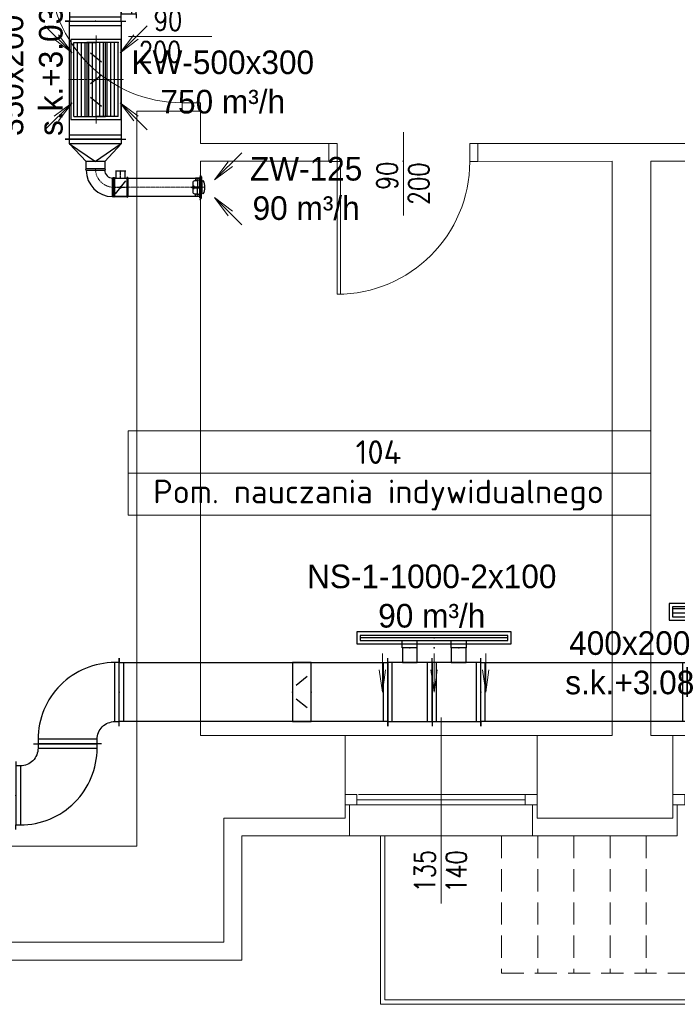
# Model space of a CAD drawing. Header units: millimetres. Extents: x 12823 to 36134, y -75536 to -5600.
# Tile 2 of 26: x 28527 to 28972, y -75419 to -74752. Entities that reach past the tile are written whole.
import ezdxf
from ezdxf.enums import TextEntityAlignment as Align

# ---------------------------------------------------------------- set-up
doc = ezdxf.new("R2010")
doc.units = ezdxf.units.MM
doc.linetypes.add('CENTER', pattern=[0.55, 0.37, -0.06, 0.06, -0.06])
doc.linetypes.add('HIDDEN', pattern=[0.375, 0.25, -0.125])
doc.layers.get('0').update_dxf_attribs({"lineweight": 0})
for name, color, linetype, lineweight in [('TK-podklad', 252, 'Continuous', 13), ('TK-V-pomieszczenia', 7, 'Continuous', 15), ('TK_OPIS WENT NAWIEW', 7, 'Continuous', 13), ('TK_OPIS WENT WYWIEW', 7, 'Continuous', 13), ('TK_W3_OPIS', 30, 'Continuous', 18), ('WEN_N1-_ZLICZAC', 140, 'Continuous', 30), ('WEN_W1-_OSIE', 2, 'CENTER', 5), ('WEN_W1-_ZLICZAC', 30, 'Continuous', 30)]:
    doc.layers.add(name, color=color, linetype=linetype, lineweight=lineweight)
for name, color, linetype in [('WEN_CZ-_ATRYBUT', 6, 'Continuous'), ('WEN_CZ-_OSIE', 2, 'CENTER'), ('WEN_N1-_ATRYBUT', 6, 'Continuous'), ('WEN_N1-_OSIE', 2, 'CENTER'), ('WEN_W1-_ATRYBUT', 6, 'Continuous')]:
    doc.layers.add(name, color=color, linetype=linetype)
doc.styles.add('!S', font='isocpeur.ttf')
doc.styles.add('POWIETRZE', font='txt', dxfattribs={"height": 10})
doc.styles.add('SIMPLEX', font='simplex.shx')
doc.styles.add('STYL_WENTYLE', font='arial.ttf', dxfattribs={"width": 0.8})

# ---------------------------------------------------------------- blocks, each defined once
blk = doc.blocks.new('NSAL21800AASR-2-200P_14')
at = {"ltscale": 22}
h = blk.add_hatch(dxfattribs=at)
h.set_pattern_fill('USER', color=256, scale=30, style=0, pattern_type=0)
h.set_pattern_definition([(0, (0, -84), (0, 30), [])])
h.paths.add_polyline_path([(-900, -118), (900, -118), (900, -50), (-900, -50)])
for points in [[(-400, -50), (-400, 0), (-200, 0), (-200, -50)], [(200, -50), (200, 0), (400, 0), (400, -50)]]:
    blk.add_lwpolyline(points, dxfattribs=at)
for points in [[(-923, -141), (923, -141), (923, -27), (-923, -27)], [(-900, -118), (900, -118), (900, -50), (-900, -50)], [(-900, -118), (900, -118), (900, -50), (-900, -50)]]:
    blk.add_lwpolyline(points, close=True, dxfattribs=at)
for p in [(0, 0), (0, -84)]:
    blk.add_point(p, dxfattribs=at)
at = {"layer": 'WEN_N1-_ATRYBUT', "ltscale": 22, "style": 'STYL_WENTYLE', "width": 0.8, "flags": 8}
blk.add_attdef('WENTYLE', text='', height=200, dxfattribs=at).set_placement((0, -84), align=Align.BOTTOM_LEFT)
blk = doc.blocks.new('NSAL11000AASR-2-100P_14')
at = {"ltscale": 22}
h = blk.add_hatch(dxfattribs=at)
h.set_pattern_fill('USER', color=256, scale=30, style=0, pattern_type=0)
h.set_pattern_definition([(0, (0, -67), (0, 30), [])])
h.paths.add_polyline_path([(-500, -84), (500, -84), (500, -50), (-500, -50)])
for points in [[(-216.7, -50), (-216.7, 0), (-116.7, 0), (-116.7, -50)], [(116.7, -50), (116.7, 0), (216.7, 0), (216.7, -50)]]:
    blk.add_lwpolyline(points, dxfattribs=at)
for points in [[(-523, -107), (523, -107), (523, -27), (-523, -27)], [(-500, -84), (500, -84), (500, -50), (-500, -50)], [(-500, -84), (500, -84), (500, -50), (-500, -50)]]:
    blk.add_lwpolyline(points, close=True, dxfattribs=at)
for p in [(0, 0), (0, -67)]:
    blk.add_point(p, dxfattribs=at)
at = {"layer": 'WEN_N1-_ATRYBUT', "ltscale": 22, "style": 'STYL_WENTYLE', "width": 0.8, "flags": 8}
blk.add_attdef('WENTYLE', text='', height=200, dxfattribs=at).set_placement((0, -67), align=Align.BOTTOM_LEFT)
blk = doc.blocks.new('TR2V42311511CNN1-_12')
at = {"ltscale": 22}
for p, q in [((0, 200), (0, 230)), ((300, 200), (300, 230)), ((30, 200), (30, -200)), ((270, 200), (270, -200)), ((0, -200), (0, -230)), ((300, -200), (300, -230))]:
    blk.add_line(p, q, dxfattribs=at)
for points in [[(300, -200), (300, 200), (0, 200), (0, -200)], [(200, -300), (200, -200), (100, -200), (100, -300)]]:
    blk.add_lwpolyline(points, close=True, dxfattribs=at)
for p in [(0, 0), (300, 0), (150, -300)]:
    blk.add_point(p, dxfattribs=at)
at = {"layer": 'WEN_N1-_ATRYBUT', "ltscale": 22, "style": 'STYL_WENTYLE', "width": 0.8, "flags": 8}
blk.add_attdef('WENTYLE', text='', height=200, dxfattribs=at).set_placement((150, 0), align=Align.BOTTOM_LEFT)
blk = doc.blocks.new('TR2V423311511CNN1-_12')
at = {"ltscale": 22}
for p, q in [((0, 200), (0, 230)), ((330, 200), (330, 230)), ((30, 200), (30, -200)), ((300, 200), (300, -200)), ((0, -200), (0, -230)), ((330, -200), (330, -230))]:
    blk.add_line(p, q, dxfattribs=at)
for points in [[(330, -200), (330, 200), (0, 200), (0, -200)], [(200, -300), (200, -200), (100, -200), (100, -300)]]:
    blk.add_lwpolyline(points, close=True, dxfattribs=at)
for p in [(0, 0), (330, 0), (150, -300)]:
    blk.add_point(p, dxfattribs=at)
at = {"layer": 'WEN_N1-_ATRYBUT', "ltscale": 22, "style": 'STYL_WENTYLE', "width": 0.8, "flags": 8}
blk.add_attdef('WENTYLE', text='', height=200, dxfattribs=at).set_placement((150, 30), align=Align.BOTTOM_LEFT)
blk = doc.blocks.new('QBV2433129CNN1-_11')
at = {"ltscale": 22}
for p, q in [((-350, 580), (-350, 550)), ((-320, 150), (-320, 550)), ((-350, 120), (-350, 150)), ((-230, 0), (-200, 0)), ((-200, 30), (200, 30)), ((230, 0), (200, 0))]:
    blk.add_line(p, q, dxfattribs=at)
blk.add_lwpolyline([(200, 0), (200, 30, 0.414214), (-320, 550), (-350, 550), (-350, 150), (-320, 150, -0.414214), (-200, 30), (-200, 0)], format="xyb", close=True, dxfattribs=at)
for p in [(-350, 350), (0, 0)]:
    blk.add_point(p, dxfattribs=at)
at = {"layer": 'WEN_N1-_ATRYBUT', "ltscale": 22, "style": 'STYL_WENTYLE', "width": 0.8, "flags": 8}
blk.add_attdef('WENTYLE', text='', height=200, dxfattribs=at).set_placement((0, 350), align=Align.BOTTOM_LEFT)
blk = doc.blocks.new('QD-200X400CNN1-_1818-4046243_14')
at = {"ltscale": 22}
for p, q in [((0, -230), (0, 230)), ((1818.4, -230), (1818.4, 230)), ((30, -200), (30, 200)), ((1788.4, -200), (1788.4, 200))]:
    blk.add_line(p, q, dxfattribs=at)
blk.add_lwpolyline([(0, 200), (1818.4, 200), (1818.4, -200), (0, -200)], close=True, dxfattribs=at)
for p in [(0, 0), (1818.4, 0)]:
    blk.add_point(p, dxfattribs=at)
at = {"layer": 'WEN_N1-_ATRYBUT', "ltscale": 22, "style": 'STYL_WENTYLE', "width": 0.8, "flags": 8}
blk.add_attdef('WENTYLE', text='', height=200, dxfattribs=at).set_placement((909.2, 0), align=Align.BOTTOM_LEFT)
at = {"layer": 'WEN_N1-_OSIE', "ltscale": 22, "style": 'STYL_WENTYLE', "width": 0.8, "flags": 8}
blk.add_attdef('FI_KANALU', text='', height=40, dxfattribs=at).set_placement((909.2, 0), align=Align.MIDDLE_CENTER)
blk = doc.blocks.new('DSQW_200X400CNN1-_21')
at = {"ltscale": 22}
for p, q in [((100, 105), (25, 45)), ((25, -45), (100, -105))]:
    blk.add_line(p, q, dxfattribs=at)
blk.add_lwpolyline([(0, 200), (0, -200), (125, -200), (125, 200)], close=True, dxfattribs=at)
for p in [(0, 0), (125, 0)]:
    blk.add_point(p, dxfattribs=at)
at = {"layer": 'WEN_N1-_ATRYBUT', "ltscale": 22, "style": 'STYL_WENTYLE', "width": 0.8, "flags": 8}
blk.add_attdef('WENTYLE', text='', height=200, dxfattribs=at).set_placement((62, 125), align=Align.BOTTOM_LEFT)
blk = doc.blocks.new('KR_300_500_50_13')
at = {"ltscale": 22}
for p, q in [((-150, -250), (-150, 250)), ((-150, 250), (0, 250)), ((-125, -250), (-125, 250)), ((-100, -250), (-100, 250)), ((-75, -250), (-75, 250)), ((-50, -250), (-50, 250)), ((-25, -250), (-25, 250)), ((0, -250), (0, 250)), ((0, -250), (0, 250)), ((150, 250), (0, 250)), ((25, -250), (25, 250)), ((50, -250), (50, 250)), ((75, -250), (75, 250)), ((100, -250), (100, 250)), ((125, -250), (125, 250)), ((150, -250), (150, 250)), ((-150, -250), (0, -250)), ((150, -250), (0, -250))]:
    blk.add_line(p, q, dxfattribs=at)
blk.add_lwpolyline([(-170.5, -270.5), (170.5, -270.5), (170.5, 270.5), (-170.5, 270.5)], close=True, dxfattribs=at)
blk.add_point((150, 250), dxfattribs=at)
at = {"layer": 'WEN_W1-_OSIE', "ltscale": 22}
for p, q in [((0, -297.55), (0, 297.55)), ((-187.55, 0), (187.55, 0))]:
    blk.add_line(p, q, dxfattribs=at)
at = {"layer": 'WEN_W1-_ATRYBUT', "ltscale": 22, "style": 'STYL_WENTYLE', "width": 0.8, "flags": 8}
blk.add_attdef('WENTYLE', text='', height=200, dxfattribs=at).set_placement((0, 0), align=Align.BOTTOM_LEFT)
blk = doc.blocks.new('DSQW_300X500CNW1-_21')
at = {"ltscale": 22}
for p, q in [((25, 180), (100, 120)), ((100, 30), (25, -30)), ((25, -120), (100, -180))]:
    blk.add_line(p, q, dxfattribs=at)
blk.add_lwpolyline([(0, 250), (0, -250), (125, -250), (125, 250)], close=True, dxfattribs=at)
for p in [(0, 0), (125, 0)]:
    blk.add_point(p, dxfattribs=at)
at = {"layer": 'WEN_W1-_ATRYBUT', "ltscale": 22, "style": 'STYL_WENTYLE', "width": 0.8, "flags": 8}
blk.add_attdef('WENTYLE', text='', height=200, dxfattribs=at).set_placement((62, 125), align=Align.BOTTOM_LEFT)
blk = doc.blocks.new('QD-350X200CNW1-_800-31423539_24')
at = {"ltscale": 22}
for p, q in [((0, -205), (0, 205)), ((800.3, -205), (800.3, 205)), ((30, -175), (30, 175)), ((770.3, -175), (770.3, 175))]:
    blk.add_line(p, q, dxfattribs=at)
blk.add_lwpolyline([(0, 175), (800.3, 175), (800.3, -175), (0, -175)], close=True, dxfattribs=at)
for p in [(0, 0), (800.3, 0)]:
    blk.add_point(p, dxfattribs=at)
at = {"layer": 'WEN_W1-_ATRYBUT', "ltscale": 22, "style": 'STYL_WENTYLE', "width": 0.8, "flags": 8}
blk.add_attdef('WENTYLE', text='', height=200, dxfattribs=at).set_placement((400.2, 0), align=Align.BOTTOM_LEFT)
at = {"layer": 'WEN_W1-_OSIE', "ltscale": 22, "style": 'STYL_WENTYLE', "width": 0.8, "flags": 8}
blk.add_attdef('FI_KANALU', text='', height=40, dxfattribs=at).set_placement((400.2, 0), align=Align.MIDDLE_CENTER)
blk = doc.blocks.new('STRZAŁKA WYWIEW')
at = {"layer": 'TK_OPIS WENT WYWIEW', "ltscale": 2}
for q in [(24460.11, -21410.03), (24466.28, -21419.26), (24469.35, -21416.19)]:
    blk.add_line((24478.5, -21428.41), q, dxfattribs=at)
blk = doc.blocks.new('STRZAŁKA NAWIEW')
at = {"layer": 'TK_OPIS WENT NAWIEW', "ltscale": 2}
for q in [(24405.63, -21410.03), (24411.79, -21419.26), (24414.86, -21416.19)]:
    blk.add_line((24424.01, -21428.41), q, dxfattribs=at)
blk = doc.blocks.new('KURM-125-C_11')
at = {"ltscale": 22}
for p, q in [((-44.28, 16.4), (-4.1, 16.4)), ((-4.1, 38.54), (-4.1, -15.6)), ((4.1, 38.54), (4.1, -15.6)), ((44.28, 16.4), (4.1, 16.4)), ((-65.6, -12), (-4.1, -12)), ((65.6, -12), (4.1, -12))]:
    blk.add_line(p, q, dxfattribs=at)
for points in [[(-82, 0, 0.3341761), (-65.6, -12, 0.1852293), (-44.28, 16.4, 0.1852293)], [(-55.76, 13.12), (-45.92, 19.68), (-45.92, 32.8, -0.4142136), (-32.8, 45.92), (32.8, 45.92, -0.4142136), (45.92, 32.8), (45.92, 19.68), (55.76, 13.12)], [(82, 0, -0.3341761), (65.6, -12, -0.1852293), (44.28, 16.4, -0.1852293)]]:
    blk.add_lwpolyline(points, format="xyb", dxfattribs=at)
for points in [[(-73.8, 0), (-62.5, 0), (-62.5, 30), (-47.56, 30)], [(-7.38, 45.92), (-7.38, 38.54), (7.38, 38.54), (7.38, 45.92)], [(-4.1, 45.92), (-4.1, 53.3), (4.1, 53.3), (4.1, 45.92)], [(73.8, 0), (62.5, 0), (62.5, 30), (47.56, 30)]]:
    blk.add_lwpolyline(points, dxfattribs=at)
blk.add_lwpolyline([(-41, -15.6), (41, -15.6), (45.1, -21.32, -0.2545455), (-45.1, -21.32)], format="xyb", close=True, dxfattribs=at)
for p in [(0, 0), (0, -32.8)]:
    blk.add_point(p, dxfattribs=at)
at = {"layer": 'WEN_W1-_OSIE', "ltscale": 22}
for p, q in [((-8.4, 0), (8.4, 0)), ((0, 65.6), (0, -32.8))]:
    blk.add_line(p, q, dxfattribs=at)
at = {"layer": 'WEN_W1-_ATRYBUT', "ltscale": 22, "style": 'STYL_WENTYLE', "width": 0.8, "flags": 8}
blk.add_attdef('WENTYLE', text='', height=200, dxfattribs=at).set_placement((0, 0), align=Align.BOTTOM_LEFT)
blk = doc.blocks.new('B12590CW1-_11')
at = {"ltscale": 22}
for points in [[(-125, 62.5), (-125, 187.5, -1), (-116.25, 187.5), (-116.25, 62.5, -1)], [(-62.5, 0), (62.5, 0, 1), (62.5, 8.75), (-62.5, 8.75, 1)]]:
    blk.add_lwpolyline(points, format="xyb", close=True, dxfattribs=at)
for radius in [178.75, 53.75]:
    blk.add_arc((-116.25, 8.75), radius, 0, 90, dxfattribs=at)
for p in [(-125, 125), (0, 0)]:
    blk.add_point(p, dxfattribs=at)
at = {"layer": 'WEN_W1-_OSIE', "ltscale": 22}
blk.add_arc((-125, 0), 125, 0, 90, dxfattribs=at)
at = {"layer": 'WEN_W1-_ATRYBUT', "ltscale": 22, "style": 'STYL_WENTYLE', "width": 0.8, "flags": 8}
blk.add_attdef('WENTYLE', text='', height=200, dxfattribs=at).set_placement((-62.5, 0), align=Align.BOTTOM_LEFT)
blk = doc.blocks.new('DR125CCZ-_11')
at = {"ltscale": 22}
for p, q in [((14, 112.5), (86, 112.5)), ((20, 62.5), (20, 112.5)), ((80, 62.5), (80, 112.5)), ((8.75, 62.5), (91.25, 62.5)), ((15, -43.75), (85, 43.75)), ((8.75, -62.5), (91.25, -62.5))]:
    blk.add_line(p, q, dxfattribs=at)
for points in [[(0, -62.5), (0, 62.5, -1), (8.75, 62.5), (8.75, -62.5, -1)], [(100, -62.5), (100, 62.5, 1), (91.25, 62.5), (91.25, -62.5, 1)]]:
    blk.add_lwpolyline(points, format="xyb", close=True, dxfattribs=at)
blk.add_circle((50, 0), 6.25, dxfattribs=at)
for p in [(0, 0), (100, 0)]:
    blk.add_point(p, dxfattribs=at)
at = {"layer": 'WEN_CZ-_OSIE', "ltscale": 22}
for p, q in [((50, 57.5), (50, 117.5)), ((0, 0), (100, 0))]:
    blk.add_line(p, q, dxfattribs=at)
at = {"layer": 'WEN_CZ-_ATRYBUT', "ltscale": 22, "style": 'STYL_WENTYLE', "width": 0.8, "flags": 8}
blk.add_attdef('WENTYLE', text='', height=200, dxfattribs=at).set_placement((0, 0), align=Align.BOTTOM_LEFT)
blk = doc.blocks.new('PR1V235125352CNW1-_11')
at = {"ltscale": 22}
for p, q in [((0, 175), (0, 205)), ((30, 175), (30, -175)), ((30, 175), (150, 0)), ((30, 175), (30, -175)), ((30, -175), (150, 0)), ((150, 62.5), (150, -62.5)), ((0, -175), (0, -205))]:
    blk.add_line(p, q, dxfattribs=at)
blk.add_lwpolyline([(0, 175), (30, 175), (150, 62.5), (200, 62.5), (200, -62.5), (150, -62.5), (30, -175), (0, -175)], close=True, dxfattribs=at)
for p in [(0, 0), (200, 0)]:
    blk.add_point(p, dxfattribs=at)
at = {"layer": 'WEN_W1-_ATRYBUT', "ltscale": 22, "style": 'STYL_WENTYLE', "width": 0.8, "flags": 8}
blk.add_attdef('WENTYLE', text='', height=200, dxfattribs=at).set_placement((100, 200), align=Align.BOTTOM_LEFT)
blk = doc.blocks.new('SR-125CW1-_583-2446494932_14')
at = {"ltscale": 22}
blk.add_lwpolyline([(0, -62.5), (0, 62.5), (583.2, 62.5), (583.2, -62.5)], close=True, dxfattribs=at)
for p in [(0, 0), (583.2, 0)]:
    blk.add_point(p, dxfattribs=at)
at = {"layer": 'WEN_W1-_OSIE', "ltscale": 22}
blk.add_line((0, 0), (583.2, 0), dxfattribs=at)
at = {"layer": 'WEN_W1-_ATRYBUT', "ltscale": 22, "style": 'STYL_WENTYLE', "width": 0.8, "flags": 8}
blk.add_attdef('WENTYLE', text='', height=200, dxfattribs=at).set_placement((291.6, 0), align=Align.BOTTOM_LEFT)
at = {"layer": 'WEN_W1-_OSIE', "ltscale": 22, "style": 'STYL_WENTYLE', "width": 0.8, "flags": 8}
blk.add_attdef('FI_KANALU', text='', height=40, dxfattribs=at).set_placement((291.6, 125), align=Align.MIDDLE_CENTER)
blk = doc.blocks.new('TR1V3525422511CNW1-_13')
at = {"ltscale": 22}
for p, q in [((-500, 175), (-500, 205)), ((0, 175), (0, 205)), ((-470, 175), (-470, -175)), ((-30, 175), (-30, -175)), ((-500, -175), (-500, -205)), ((0, -175), (0, -205)), ((-50, -245), (-450, -245)), ((-450, -275), (-480, -275)), ((-50, -275), (-20, -275))]:
    blk.add_line(p, q, dxfattribs=at)
for points in [[(0, -175), (0, 175), (-500, 175), (-500, -175)], [(-50, -275), (-50, -175), (-450, -175), (-450, -275)]]:
    blk.add_lwpolyline(points, close=True, dxfattribs=at)
for p in [(-500, 0), (0, 0), (-250, -275)]:
    blk.add_point(p, dxfattribs=at)
at = {"layer": 'WEN_W1-_ATRYBUT', "ltscale": 22, "style": 'STYL_WENTYLE', "width": 0.8, "flags": 8}
blk.add_attdef('WENTYLE', text='', height=200, dxfattribs=at).set_placement((-250, 225), align=Align.BOTTOM_LEFT)
blk = doc.blocks.new('G$C44078408')
at = {"layer": 'TK-podklad', "linetype": 'Continuous'}
for p, q in [((706.21, 761.91), (762.74, 761.91)), ((706.21, 761.91), (762.74, 761.91)), ((711.95, 711.41), (711.95, 595.4)), ((754.95, 711.41), (711.95, 711.41)), ((711.95, 711.41), (754.95, 711.41)), ((754.95, 711.41), (754.95, 689.41)), ((892.45, 640.67), (892.45, 697.2)), ((892.45, 640.67), (892.45, 697.2)), ((754.95, 689.41), (841.95, 689.41)), ((841.95, 689.41), (841.95, 677.2)), ((942.95, 689.41), (1128.95, 689.41)), ((942.95, 689.41), (942.95, 677.2)), ((754.95, 677.41), (754.95, 288.4)), ((754.95, 677.41), (841.95, 677.41)), ((847.5, 677.2), (847.5, 587.3)), ((847.5, 677.2), (849.96, 677.2)), ((847.5, 677.2), (847.5, 587.3)), ((847.5, 677.2), (849.96, 677.2)), ((849.96, 677.2), (849.96, 587.33)), ((849.96, 677.2), (849.96, 587.33)), ((891.93, 677.41), (892.45, 677.41)), ((942.95, 677.2), (1033.95, 677.41)), ((1033.95, 677.41), (1033.95, 288.4)), ((1059.95, 677.41), (1059.95, 288.4)), ((1059.95, 677.41), (1128.95, 677.41)), ((711.95, 595.4), (711.95, 213.4)), ((917.95, 174.57), (917.95, 300.75)), ((917.95, 174.57), (917.95, 297.55)), ((754.95, 288.4), (852.95, 288.4)), ((852.95, 288.4), (852.95, 232.4)), ((982.95, 288.4), (1033.95, 288.4)), ((982.95, 288.4), (982.95, 232.4)), ((1059.95, 288.4), (1074.95, 288.4)), ((1074.95, 288.4), (1074.95, 232.4)), ((861.95, 248.4), (974.95, 248.4)), ((860.95, 244.9), (974.95, 244.9)), ((860.95, 241.4), (974.95, 241.4)), ((770.95, 232.4), (770.95, 148.4)), ((770.95, 232.4), (852.95, 232.4)), ((982.95, 232.4), (1074.95, 232.4)), ((115.95, 213.4), (711.95, 213.4)), ((58.95, 148.4), (770.95, 148.4))]:
    blk.add_line(p, q, dxfattribs=at)
at = {"layer": 'TK-podklad', "ltscale": 22}
for p, q in [((852.95, 288.4), (982.95, 288.4)), ((1074.95, 288.4), (1207.95, 288.4)), ((855.95, 220.4), (855.95, 241.4)), ((979.95, 220.4), (979.95, 241.4)), ((1077.95, 220.4), (1077.95, 241.4)), ((782.95, 220.4), (782.95, 136.4)), ((782.95, 220.4), (855.95, 220.4)), ((855.95, 220.4), (979.95, 220.4)), ((876.95, 220.4), (876.95, 106.4)), ((879.95, 220.4), (879.95, 109.4)), ((979.95, 220.4), (1077.95, 220.4)), ((46.95, 136.4), (782.95, 136.4)), ((879.95, 109.4), (1675.95, 109.4)), ((876.95, 106.4), (1678.95, 106.4))]:
    blk.add_line(p, q, dxfattribs=at)
at = {"layer": 'TK-podklad', "linetype": 'HIDDEN', "ltscale": 60}
for p, q in [((958.95, 220.4), (958.95, 127.4)), ((983.45, 220.4), (983.45, 127.4)), ((1007.95, 220.4), (1007.95, 127.4)), ((1032.45, 220.4), (1032.45, 127.4)), ((1056.95, 220.4), (1056.95, 127.4)), ((958.95, 127.4), (1657.95, 127.4))]:
    blk.add_line(p, q, dxfattribs=at)
at = {"layer": 'TK-podklad', "linetype": 'Continuous'}
for points in [[(754.95, 711.41), (742.74, 711.41), (742.74, 716.96), (754.95, 716.96)], [(754.95, 711.41), (742.74, 711.41), (742.74, 716.96), (754.95, 716.96)], [(847.5, 689.41), (847.5, 677.2), (841.95, 677.2), (841.95, 689.41)], [(847.5, 689.41), (847.5, 677.2), (841.95, 677.2), (841.95, 689.41)], [(942.95, 689.41), (942.95, 677.2), (937.4, 677.2), (937.4, 689.41)], [(942.95, 689.41), (942.95, 677.2), (937.4, 677.2), (937.4, 689.41)], [(860.95, 241.4), (852.95, 241.4), (852.95, 248.4), (860.95, 248.4)], [(982.95, 241.4), (974.95, 241.4), (974.95, 248.4), (982.95, 248.4)], [(1082.95, 241.4), (1074.95, 241.4), (1074.95, 248.4), (1082.95, 248.4)]]:
    blk.add_lwpolyline(points, close=True, dxfattribs=at)
for centre, start, end in [((742.74, 806.86), 180, 270), ((742.74, 806.86), 180, 270), ((847.5, 677.2), 270, 0), ((847.5, 677.2), 270, 0)]:
    blk.add_arc(centre, 89.9, start, end, dxfattribs=at)
at = {"layer": 'TK-podklad', "linetype": 'Continuous', "style": 'SIMPLEX', "width": 0.8}
for s, p in [('90', (723.47, 765.92)), ('200', (713.3, 744.56)), ('200', (713.3, 744.56))]:
    blk.add_text(s, height=13.984, dxfattribs=at).set_placement(p)
for s, p in [('90', (888.44, 657.93)), ('200', (909.8, 647.76)), ('200', (909.8, 647.76)), ('135', (913.94, 182.18)), ('140', (935.3, 181.93))]:
    blk.add_text(s, height=13.984, rotation=90, dxfattribs=at).set_placement(p)
blk = doc.blocks.new('QD-400X200CNN1-_1398-2682918_24')
at = {"ltscale": 22}
for p, q in [((0, -230), (0, 230)), ((1398.3, -230), (1398.3, 230)), ((30, -200), (30, 200)), ((1368.3, -200), (1368.3, 200))]:
    blk.add_line(p, q, dxfattribs=at)
blk.add_lwpolyline([(0, 200), (1398.3, 200), (1398.3, -200), (0, -200)], close=True, dxfattribs=at)
for p in [(0, 0), (1398.3, 0)]:
    blk.add_point(p, dxfattribs=at)
at = {"layer": 'WEN_N1-_ATRYBUT', "ltscale": 22, "style": 'STYL_WENTYLE', "width": 0.8, "flags": 8}
blk.add_attdef('WENTYLE', text='', height=200, dxfattribs=at).set_placement((699.1, 0), align=Align.BOTTOM_LEFT)
at = {"layer": 'WEN_N1-_OSIE', "ltscale": 22, "style": 'STYL_WENTYLE', "width": 0.8, "flags": 8}
blk.add_attdef('FI_KANALU', text='', height=40, dxfattribs=at).set_placement((699.1, 0), align=Align.MIDDLE_CENTER)

msp = doc.modelspace()

# ---------------------------------------------------------------- linework, layer by layer
at = {"layer": 'TK-V-pomieszczenia', "ltscale": 22}
msp.add_line((28600.21, -75058.94), (28954.23, -75058.94), dxfattribs=at)
msp.add_lwpolyline([(28600.21, -75030.4), (28954.23, -75030.4), (28954.23, -75087.48), (28600.21, -75087.48)], close=True, dxfattribs=at)

# ---------------------------------------------------------------- block references
at = {"layer": 'TK-podklad', "ltscale": 22}
msp.add_blockref('G$C44078408', (27894.17, -75525.18), dxfattribs=at)
at = {"layer": 'TK_OPIS WENT NAWIEW', "xscale": -1, "rotation": 45.00000000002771}
for p in [(30890.6, -42784.73), (30925.6, -42784.73), (30960.6, -42784.73)]:
    msp.add_blockref('STRZAŁKA NAWIEW', p, dxfattribs=at)
at = {"layer": 'TK_OPIS WENT WYWIEW'}
msp.add_blockref('STRZAŁKA WYWIEW', (4083.75, -53345.95), dxfattribs=at)
at = {"layer": 'TK_OPIS WENT WYWIEW', "xscale": -1}
for p, rotation in [((53073.33, -53345.95), 359.999999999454), ((4083.75, -96236.56), 180), ((50087.16, -99350.94), 269.999999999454)]:
    msp.add_blockref('STRZAŁKA WYWIEW', p, dxfattribs=dict(at, rotation=rotation))
at = {"layer": 'TK_OPIS WENT WYWIEW'}
for p, rotation in [((53073.33, -96236.56), 180.0000000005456), ((50087.16, -50381.92), 270)]:
    msp.add_blockref('STRZAŁKA WYWIEW', p, dxfattribs=dict(at, rotation=rotation))
at = {"layer": 'WEN_N1-_ZLICZAC', "ltscale": 22, "xscale": 0.1, "yscale": 0.1, "zscale": 0.1}
for name, p, rotation in [('NSAL21800AASR-2-200P_14', (29058.89, -75161.42), 180), ('NSAL11000AASR-2-100P_14', (28807.39, -75177.29), 180), ('TR2V42311511CNN1-_12', (28806.06, -75207.29), 180), ('TR2V423311511CNN1-_12', (28839.06, -75207.29), 180), ('QBV2433129CNN1-_11', (28594.22, -75207.29), 90), ('QBV2433129CNN1-_11', (28524.22, -75277.29), 270)]:
    msp.add_blockref(name, p, dxfattribs=dict(at, rotation=rotation))
for name, p in [('QD-200X400CNN1-_1818-4046243_14', (28594.22, -75207.29)), ('DSQW_200X400CNN1-_21', (28711.56, -75207.29)), ('QD-400X200CNN1-_1398-2682918_24', (28839.06, -75207.29))]:
    msp.add_blockref(name, p, dxfattribs=at)
at = {"layer": 'WEN_W1-_ZLICZAC', "ltscale": 22, "zscale": 0.1}
for name, p, xscale, yscale, rotation in [('TR1V3525422511CNW1-_13', (28578.1, -74702.91), 0.1, 0.1, 90), ('QD-350X200CNW1-_800-31423539_24', (28578.1, -74752.91), 0.1, 0.1, 269.9999999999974), ('PR1V235125352CNW1-_11', (28578.1, -74832.94), 0.09999999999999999, 0.1, 270), ('B12590CW1-_11', (28578.1, -74852.94), 0.1, 0.09999999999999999, 180), ('KURM-125-C_11', (28648.75, -74865.44), 0.1, 0.1, 89.99999999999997)]:
    msp.add_blockref(name, p, dxfattribs=dict(at, xscale=xscale, yscale=yscale, rotation=rotation))
at = {"layer": 'WEN_W1-_ZLICZAC', "ltscale": 22, "xscale": 0.1, "yscale": 0.1, "zscale": 0.1}
for name, p in [('KR_300_500_50_13', (28578.54, -74792.46)), ('DSQW_300X500CNW1-_21', (28572.29, -74792.46)), ('DR125CCZ-_11', (28590.16, -74865.44)), ('SR-125CW1-_583-2446494932_14', (28590.16, -74865.44))]:
    msp.add_blockref(name, p, dxfattribs=at)

# ---------------------------------------------------------------- texts
at = {"layer": 'TK-V-pomieszczenia', "insert": (28769.77, -75036.79), "char_height": 16, "attachment_point": 2, "style": '!S'}
msp.add_mtext('\\A1;\\pxqc;104\\PPom. nauczania indywidualnego', dxfattribs=at)
at = {"layer": 'TK_W3_OPIS', "char_height": 16, "width": 145.8573, "attachment_point": 1, "style": 'POWIETRZE'}
for s, insert in [('\\pxqc;KW-500x300\\P750 m³/h', (28591.38, -74772.75)), ('\\pxqc;ZW-125\\P90 m³/h', (28647.83, -74844.86))]:
    msp.add_mtext(s, dxfattribs=dict(at, insert=insert))
at = {"layer": 'WEN_N1-_ZLICZAC', "ltscale": 22, "char_height": 16, "width": 145.8573, "attachment_point": 1, "style": 'POWIETRZE'}
for s, insert in [('\\pxqc;NS-1-1000-2x100\\P90 m³/h', (28732.9, -75120.94)), ('\\pxqc;400x200\\Ps.k.+3.08', (28867, -75166.12))]:
    msp.add_mtext(s, dxfattribs=dict(at, insert=insert))
at = {"layer": 'WEN_W1-_ZLICZAC', "ltscale": 22, "insert": (28513.19, -74830.64), "char_height": 16, "width": 145.8573, "attachment_point": 1, "rotation": 90, "style": 'POWIETRZE'}
msp.add_mtext('350x200\\Ps.k.+3.03', dxfattribs=at)

doc.saveas('drawing.dxf')
